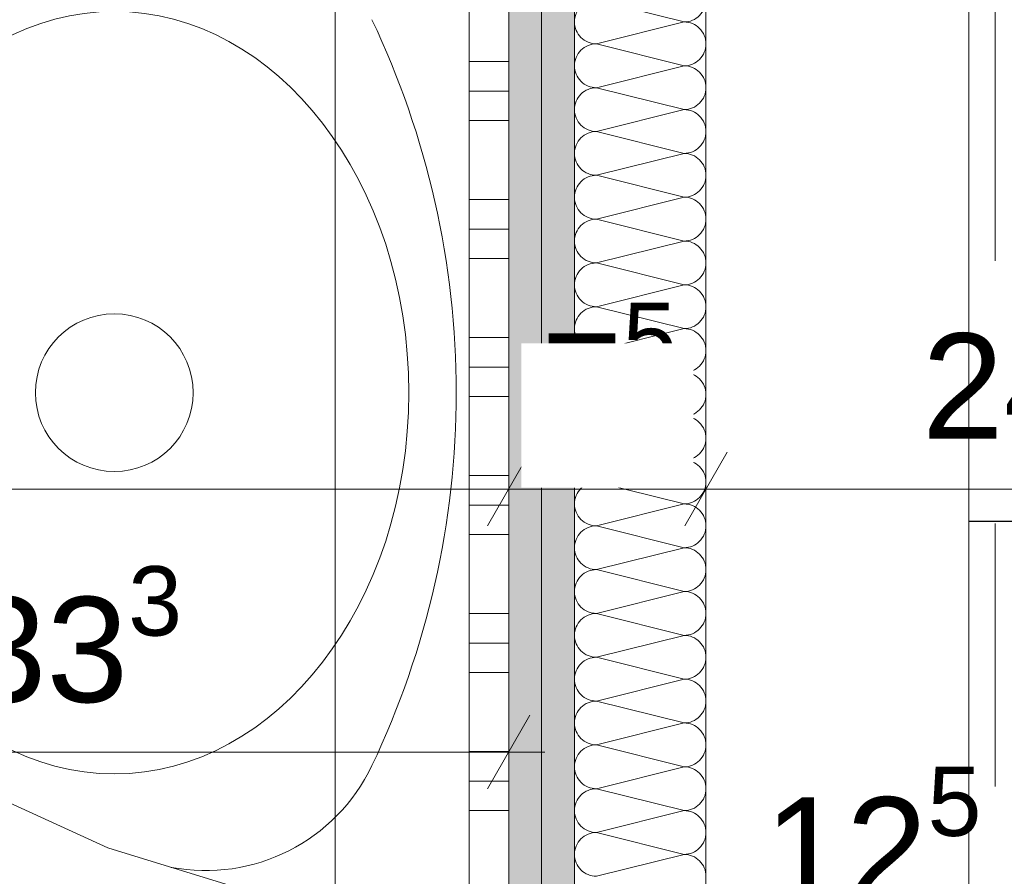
# Model space of a CAD drawing. Header units: metres. Extents: x -3.5 to 65.3, y -10.9 to 16.7.
# Tile 103 of 213: x 43.359 to 43.733, y 0.95 to 1.276. Entities that reach past the tile are written whole.
import ezdxf

# ---------------------------------------------------------------- set-up
doc = ezdxf.new("R2010")
doc.units = ezdxf.units.M
doc.header["$MEASUREMENT"] = 0
for name, pattern in [('DASHED', [0.015, 0.007, -0.008]), ('Strichlinie doppelt', [0.218722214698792, 0.105833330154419, -0.04233333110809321, 0.028222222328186, -0.04233333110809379]), ('Wipeout_Contour', [1, 0, -1])]:
    doc.linetypes.add(name, pattern=pattern)
for name, color, linetype in [('102 - Bemaßung_ Beschriftung.Detail_ Ausschnitt', 7, 'Continuous'), ('451 - Universal.Achsen Raster', 7, 'Continuous'), ('654 - Abdeckung.Wand Belag', 7, 'Continuous'), ('660 - Unterkonstruktion.Trockenbau', 7, 'Continuous'), ('Neubau_606 - Struktur.Wand Innen Ausbau', 7, 'Continuous'), ('Neubau_650 - Abdeckung.Fußboden Aufbau', 7, 'Continuous'), ('Neubau_702 - Einrichtung.Möbel Sanitär', 7, 'Continuous'), ('Neubau_802 - HKLSE.Sanitär', 7, 'Continuous')]:
    doc.layers.add(name, color=color, linetype=linetype)
doc.styles.add('ERSTELLTER_STIL_1', font='txt')
doc.dimstyles.new('ERSTELLTER_STIL__1', dxfattribs={"dimtxt": 0.04, "dimasz": 0.02128, "dimexe": 0.18, "dimexo": 0.0625, "dimgap": 0, "dimtad": 1, "dimtih": 1, "dimtoh": 1, "dimzin": 0, "dimdsep": 46, "dimtxsty": 'ERSTELLTER_STIL_1', "dimblk": 'ARROWHEAD_2', "dimblk1": 'ARROWHEAD_2', "dimblk2": 'ARROWHEAD_2', "dimcen": 0.09, "dimse1": 1, "dimse2": 1, "dimclrd": 7, "dimclre": 7, "dimclrt": 7, "dimazin": 0, "dimtfac": 1, "dimtdec": 4, "dimtmove": 0, "dimatfit": 3, "dimfxl": 1, "dimtolj": 1, "dimtzin": 0, "dimarcsym": 0})
doc.dimstyles.new('ERSTELLTER_STIL__2', dxfattribs={"dimtxt": 0.04, "dimasz": 0.02128, "dimexe": 0.18, "dimexo": 0.0625, "dimgap": 0, "dimtad": 1, "dimtih": 1, "dimtoh": 1, "dimzin": 0, "dimdsep": 46, "dimtxsty": 'ERSTELLTER_STIL_1', "dimblk": 'ARROWHEAD_2', "dimblk1": 'ARROWHEAD_2', "dimblk2": 'ARROWHEAD_2', "dimcen": 0.09, "dimse1": 1, "dimse2": 1, "dimclrd": 7, "dimclre": 7, "dimclrt": 7, "dimazin": 0, "dimtfac": 1, "dimtdec": 4, "dimtmove": 2, "dimatfit": 3, "dimfxl": 1, "dimtolj": 1, "dimtzin": 0, "dimarcsym": 0})
doc.dimstyles.new('ERSTELLTER_STIL__3', dxfattribs={"dimtxt": 0.04, "dimasz": 0.02128, "dimexe": 0.18, "dimexo": 0.0625, "dimgap": 0, "dimtad": 1, "dimzin": 0, "dimdsep": 46, "dimtxsty": 'ERSTELLTER_STIL_1', "dimblk": 'ARROWHEAD_2', "dimblk1": 'ARROWHEAD_2', "dimblk2": 'ARROWHEAD_2', "dimcen": 0.09, "dimse1": 1, "dimse2": 1, "dimclrd": 7, "dimclre": 7, "dimclrt": 7, "dimazin": 0, "dimtfac": 1, "dimtdec": 4, "dimtmove": 0, "dimatfit": 3, "dimfxl": 1, "dimtolj": 1, "dimtzin": 0, "dimarcsym": 0})
doc.dimstyles.new('ERSTELLTER_STIL__5', dxfattribs={"dimtxt": 0.04, "dimasz": 0.02128, "dimexe": 0.18, "dimexo": 0.0625, "dimgap": 0, "dimtad": 1, "dimtih": 1, "dimtoh": 1, "dimzin": 0, "dimdsep": 46, "dimtxsty": 'ERSTELLTER_STIL_1', "dimblk": 'ARROWHEAD_2', "dimblk1": 'ARROWHEAD_2', "dimblk2": 'ARROWHEAD_2', "dimcen": 0.09, "dimclrd": 7, "dimclre": 7, "dimclrt": 7, "dimazin": 0, "dimtfac": 1, "dimtdec": 4, "dimtmove": 0, "dimatfit": 3, "dimfxl": 1, "dimtolj": 1, "dimtzin": 0, "dimarcsym": 0})
doc.dimstyles.new('ERSTELLTER_STIL__6', dxfattribs={"dimtxt": 0.04, "dimasz": 0.02128, "dimexe": 0.18, "dimexo": 0.0625, "dimgap": 0, "dimtad": 1, "dimzin": 0, "dimdsep": 46, "dimtxsty": 'ERSTELLTER_STIL_1', "dimblk": 'ARROWHEAD_2', "dimblk1": 'ARROWHEAD_2', "dimblk2": 'ARROWHEAD_2', "dimcen": 0.09, "dimclrd": 7, "dimclre": 7, "dimclrt": 7, "dimazin": 0, "dimtfac": 1, "dimtdec": 4, "dimtmove": 0, "dimatfit": 3, "dimfxl": 1, "dimtolj": 1, "dimtzin": 0, "dimarcsym": 0})
pattern_1 = [(45, (0, 0), (-0.007071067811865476, 0.007071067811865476), [0, -0.01])]

# ---------------------------------------------------------------- blocks, each defined once
blk = doc.blocks.new('*X76')
at = {"layer": 'Neubau_606 - Struktur.Wand Innen Ausbau', "color": 7, "linetype": 'Continuous', "lineweight": 5}
for p, q in [((43.57832215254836, 1.283346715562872), (43.61165548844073, 1.275013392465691)), ((43.57832215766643, 1.266680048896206), (43.61165548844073, 1.275013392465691)), ((43.57832215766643, 1.266680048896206), (43.61165549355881, 1.258346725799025)), ((43.57832216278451, 1.25001338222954), (43.61165549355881, 1.258346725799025)), ((43.57832216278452, 1.25001338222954), (43.61165549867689, 1.241680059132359)), ((43.57832216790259, 1.233346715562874), (43.61165549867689, 1.241680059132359)), ((43.57832216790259, 1.233346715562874), (43.61165550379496, 1.225013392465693)), ((43.57832217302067, 1.216680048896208), (43.61165550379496, 1.225013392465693)), ((43.57832217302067, 1.216680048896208), (43.61165550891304, 1.208346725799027)), ((43.57832217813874, 1.200013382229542), (43.61165550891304, 1.208346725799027)), ((43.57832217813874, 1.200013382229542), (43.61165551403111, 1.191680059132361)), ((43.57832218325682, 1.183346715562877), (43.61165551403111, 1.191680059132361)), ((43.57832218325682, 1.183346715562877), (43.61165551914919, 1.175013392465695)), ((43.57832218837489, 1.166680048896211), (43.61165551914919, 1.175013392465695)), ((43.57832218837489, 1.166680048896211), (43.61165552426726, 1.158346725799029)), ((43.57832219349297, 1.150013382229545), (43.61165552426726, 1.158346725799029)), ((43.57832219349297, 1.150013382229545), (43.61165552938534, 1.141680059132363)), ((43.57832219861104, 1.133346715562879), (43.61165552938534, 1.141680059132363)), ((43.57832219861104, 1.133346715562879), (43.61165553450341, 1.125013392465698)), ((43.57832220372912, 1.116680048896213), (43.61165553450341, 1.125013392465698)), ((43.57832220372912, 1.116680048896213), (43.61165553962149, 1.108346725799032)), ((43.57832220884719, 1.100013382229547), (43.61165553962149, 1.108346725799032)), ((43.5783222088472, 1.100013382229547), (43.61165554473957, 1.091680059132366)), ((43.57832221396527, 1.083346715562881), (43.61165554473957, 1.091680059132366)), ((43.57832221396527, 1.083346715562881), (43.61165554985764, 1.0750133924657)), ((43.57832221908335, 1.066680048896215), (43.61165554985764, 1.0750133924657)), ((43.57832221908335, 1.066680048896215), (43.61165555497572, 1.058346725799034)), ((43.57832222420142, 1.050013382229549), (43.61165555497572, 1.058346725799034)), ((43.57832222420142, 1.050013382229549), (43.61165556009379, 1.041680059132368)), ((43.5783222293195, 1.033346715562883), (43.61165556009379, 1.041680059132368)), ((43.5783222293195, 1.033346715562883), (43.61165556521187, 1.025013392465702)), ((43.57832223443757, 1.016680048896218), (43.61165556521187, 1.025013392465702)), ((43.57832223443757, 1.016680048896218), (43.61165557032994, 1.008346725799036)), ((43.57832223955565, 1.000013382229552), (43.61165557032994, 1.008346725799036)), ((43.57832223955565, 1.000013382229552), (43.61165557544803, 0.9916800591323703)), ((43.57832224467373, 0.9833467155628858), (43.61165557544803, 0.9916800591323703)), ((43.57832224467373, 0.9833467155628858), (43.6116555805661, 0.9750133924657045)), ((43.5783222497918, 0.9666800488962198), (43.6116555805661, 0.9750133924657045)), ((43.5783222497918, 0.9666800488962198), (43.61165558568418, 0.9583467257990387)), ((43.57832225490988, 0.950013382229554), (43.61165558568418, 0.9583467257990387))]:
    blk.add_line(p, q, dxfattribs=at)
for centre, radius, start, end in [((43.5783221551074, 1.275013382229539), 0.008333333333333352, 90.0000175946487, 180.0000175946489), ((43.61165548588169, 1.283346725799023), 0.00833333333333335, 270.0000175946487, 1.75946489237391e-05), ((43.5783221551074, 1.275013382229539), 0.008333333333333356, 180.0000175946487, 270.0000175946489), ((43.61165549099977, 1.266680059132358), 0.008333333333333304, 1.759464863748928e-05, 90.00001759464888), ((43.57832216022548, 1.258346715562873), 0.008333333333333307, 90.0000175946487, 180.0000175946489), ((43.61165549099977, 1.266680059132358), 0.008333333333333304, 270.0000175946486, 1.759464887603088e-05), ((43.57832216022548, 1.258346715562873), 0.008333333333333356, 180.0000175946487, 270.0000175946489), ((43.61165549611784, 1.250013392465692), 0.0083333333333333, 1.75946486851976e-05, 90.00001759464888), ((43.57832216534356, 1.241680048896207), 0.008333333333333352, 90.0000175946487, 180.0000175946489), ((43.61165549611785, 1.250013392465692), 0.008333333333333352, 270.0000175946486, 1.759464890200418e-05), ((43.57832216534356, 1.241680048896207), 0.008333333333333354, 180.0000175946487, 270.0000175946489), ((43.61165550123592, 1.233346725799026), 0.008333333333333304, 1.759464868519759e-05, 90.00001759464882), ((43.57832217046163, 1.225013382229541), 0.008333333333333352, 90.0000175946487, 180.0000175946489), ((43.61165550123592, 1.233346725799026), 0.00833333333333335, 270.0000175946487, 1.75946489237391e-05), ((43.57832217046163, 1.225013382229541), 0.008333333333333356, 180.0000175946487, 270.0000175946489), ((43.611655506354, 1.21668005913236), 0.008333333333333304, 1.759464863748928e-05, 90.00001759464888), ((43.57832217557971, 1.208346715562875), 0.008333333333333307, 90.0000175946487, 180.0000175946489), ((43.611655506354, 1.21668005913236), 0.008333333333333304, 270.0000175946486, 1.759464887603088e-05), ((43.57832217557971, 1.208346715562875), 0.008333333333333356, 180.0000175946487, 270.0000175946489), ((43.61165551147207, 1.200013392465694), 0.0083333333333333, 1.75946486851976e-05, 90.00001759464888), ((43.57832218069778, 1.191680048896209), 0.008333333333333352, 90.0000175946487, 180.0000175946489), ((43.61165551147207, 1.200013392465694), 0.008333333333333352, 270.0000175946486, 1.759464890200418e-05), ((43.57832218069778, 1.191680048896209), 0.008333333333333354, 180.0000175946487, 270.0000175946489), ((43.61165551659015, 1.183346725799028), 0.008333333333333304, 1.759464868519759e-05, 90.00001759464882), ((43.57832218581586, 1.175013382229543), 0.008333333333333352, 90.0000175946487, 180.0000175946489), ((43.61165551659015, 1.183346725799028), 0.00833333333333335, 270.0000175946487, 1.75946489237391e-05), ((43.57832218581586, 1.175013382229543), 0.008333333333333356, 180.0000175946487, 270.0000175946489), ((43.61165552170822, 1.166680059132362), 0.008333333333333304, 1.759464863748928e-05, 90.00001759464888), ((43.57832219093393, 1.158346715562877), 0.008333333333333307, 90.0000175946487, 180.0000175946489), ((43.61165552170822, 1.166680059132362), 0.008333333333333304, 270.0000175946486, 1.759464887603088e-05), ((43.57832219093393, 1.158346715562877), 0.008333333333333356, 180.0000175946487, 270.0000175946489), ((43.6116555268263, 1.150013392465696), 0.0083333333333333, 1.75946486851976e-05, 90.00001759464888), ((43.57832219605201, 1.141680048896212), 0.008333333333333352, 90.0000175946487, 180.0000175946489), ((43.6116555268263, 1.150013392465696), 0.008333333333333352, 270.0000175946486, 1.759464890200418e-05), ((43.57832219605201, 1.141680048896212), 0.008333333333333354, 180.0000175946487, 270.0000175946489), ((43.61165553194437, 1.13334672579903), 0.008333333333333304, 1.759464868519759e-05, 90.00001759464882), ((43.57832220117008, 1.125013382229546), 0.008333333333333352, 90.0000175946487, 180.0000175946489), ((43.61165553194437, 1.13334672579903), 0.00833333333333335, 270.0000175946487, 1.75946489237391e-05), ((43.57832220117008, 1.125013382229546), 0.008333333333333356, 180.0000175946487, 270.0000175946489), ((43.61165553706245, 1.116680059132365), 0.008333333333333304, 1.759464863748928e-05, 90.00001759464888), ((43.57832220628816, 1.10834671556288), 0.008333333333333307, 90.0000175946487, 180.0000175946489), ((43.61165553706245, 1.116680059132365), 0.008333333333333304, 270.0000175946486, 1.759464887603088e-05), ((43.57832220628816, 1.10834671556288), 0.008333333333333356, 180.0000175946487, 270.0000175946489), ((43.61165554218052, 1.100013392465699), 0.0083333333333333, 1.75946486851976e-05, 90.00001759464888), ((43.57832221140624, 1.091680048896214), 0.008333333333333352, 90.0000175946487, 180.0000175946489), ((43.61165554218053, 1.100013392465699), 0.008333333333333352, 270.0000175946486, 1.759464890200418e-05), ((43.57832221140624, 1.091680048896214), 0.008333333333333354, 180.0000175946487, 270.0000175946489), ((43.6116555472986, 1.083346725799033), 0.008333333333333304, 1.759464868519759e-05, 90.00001759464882), ((43.57832221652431, 1.075013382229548), 0.008333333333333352, 90.0000175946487, 180.0000175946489), ((43.6116555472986, 1.083346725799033), 0.00833333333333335, 270.0000175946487, 1.75946489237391e-05), ((43.57832221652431, 1.075013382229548), 0.008333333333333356, 180.0000175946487, 270.0000175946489), ((43.61165555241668, 1.066680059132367), 0.008333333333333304, 1.759464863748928e-05, 90.00001759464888), ((43.57832222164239, 1.058346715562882), 0.008333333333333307, 90.0000175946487, 180.0000175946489), ((43.61165555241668, 1.066680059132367), 0.008333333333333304, 270.0000175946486, 1.759464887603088e-05), ((43.57832222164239, 1.058346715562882), 0.008333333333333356, 180.0000175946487, 270.0000175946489), ((43.61165555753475, 1.050013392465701), 0.0083333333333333, 1.75946486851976e-05, 90.00001759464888), ((43.57832222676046, 1.041680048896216), 0.008333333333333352, 90.0000175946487, 180.0000175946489), ((43.61165555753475, 1.050013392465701), 0.008333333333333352, 270.0000175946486, 1.759464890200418e-05), ((43.57832222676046, 1.041680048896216), 0.008333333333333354, 180.0000175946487, 270.0000175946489), ((43.61165556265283, 1.033346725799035), 0.008333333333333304, 1.759464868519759e-05, 90.00001759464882), ((43.57832223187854, 1.02501338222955), 0.008333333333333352, 90.0000175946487, 180.0000175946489), ((43.61165556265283, 1.033346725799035), 0.00833333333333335, 270.0000175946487, 1.75946489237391e-05), ((43.57832223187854, 1.02501338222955), 0.008333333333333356, 180.0000175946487, 270.0000175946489), ((43.6116555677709, 1.016680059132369), 0.008333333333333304, 1.759464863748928e-05, 90.00001759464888), ((43.57832223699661, 1.008346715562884), 0.008333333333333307, 90.0000175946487, 180.0000175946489), ((43.6116555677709, 1.016680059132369), 0.008333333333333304, 270.0000175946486, 1.759464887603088e-05), ((43.57832223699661, 1.008346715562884), 0.008333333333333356, 180.0000175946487, 270.0000175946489), ((43.61165557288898, 1.000013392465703), 0.0083333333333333, 1.75946486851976e-05, 90.00001759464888), ((43.57832224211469, 0.9916800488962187), 0.008333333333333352, 90.0000175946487, 180.0000175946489), ((43.61165557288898, 1.000013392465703), 0.008333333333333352, 270.0000175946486, 1.759464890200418e-05), ((43.57832224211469, 0.9916800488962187), 0.008333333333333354, 180.0000175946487, 270.0000175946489), ((43.61165557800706, 0.9833467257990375), 0.008333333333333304, 1.759464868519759e-05, 90.00001759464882), ((43.57832224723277, 0.9750133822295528), 0.008333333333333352, 90.0000175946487, 180.0000175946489), ((43.61165557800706, 0.9833467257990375), 0.00833333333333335, 270.0000175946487, 1.75946489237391e-05), ((43.57832224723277, 0.9750133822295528), 0.008333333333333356, 180.0000175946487, 270.0000175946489), ((43.61165558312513, 0.9666800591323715), 0.008333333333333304, 1.759464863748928e-05, 90.00001759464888), ((43.57832225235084, 0.958346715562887), 0.008333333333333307, 90.0000175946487, 180.0000175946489), ((43.61165558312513, 0.9666800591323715), 0.008333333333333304, 270.0000175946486, 1.759464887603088e-05), ((43.57832225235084, 0.958346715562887), 0.008333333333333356, 180.0000175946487, 270.0000175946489), ((43.61165558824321, 0.9500133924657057), 0.0083333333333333, 1.75946486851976e-05, 90.00001759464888)]:
    blk.add_arc(centre, radius, start, end, dxfattribs=at)
blk = doc.blocks.new('*X105')
at = {"layer": '654 - Abdeckung.Wand Belag', "color": 7, "linetype": 'Continuous', "lineweight": 5}
for p, q in [((43.52998649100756, 1.260000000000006), (43.54498649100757, 1.260000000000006)), ((43.52998648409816, 1.248750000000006), (43.54498648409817, 1.248750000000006)), ((43.52998647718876, 1.237500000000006), (43.54498647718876, 1.237500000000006)), ((43.52998645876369, 1.207500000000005), (43.54498645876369, 1.207500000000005)), ((43.52998645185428, 1.196250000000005), (43.54498645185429, 1.196250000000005)), ((43.52998644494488, 1.185000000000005), (43.54498644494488, 1.185000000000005)), ((43.52998642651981, 1.155000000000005), (43.54498642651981, 1.155000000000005)), ((43.52998641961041, 1.143750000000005), (43.54498641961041, 1.143750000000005)), ((43.52998641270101, 1.132500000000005), (43.54498641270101, 1.132500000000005)), ((43.52998639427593, 1.102500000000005), (43.54498639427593, 1.102500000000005)), ((43.52998638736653, 1.091250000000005), (43.54498638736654, 1.091250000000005)), ((43.52998638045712, 1.080000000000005), (43.54498638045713, 1.080000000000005)), ((43.52998636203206, 1.050000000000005), (43.54498636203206, 1.050000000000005)), ((43.52998635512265, 1.038750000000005), (43.54498635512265, 1.038750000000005)), ((43.52998634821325, 1.027500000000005), (43.54498634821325, 1.027500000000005)), ((43.52998632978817, 0.9975000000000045), (43.54498632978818, 0.9975000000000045)), ((43.52998632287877, 0.9862500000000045), (43.54498632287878, 0.9862500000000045)), ((43.52998631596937, 0.9750000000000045), (43.54498631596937, 0.9750000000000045))]:
    blk.add_line(p, q, dxfattribs=at)
blk = doc.blocks.new('*D192')
at = {"layer": '102 - Bemaßung_ Beschriftung.Detail_ Ausschnitt', "color": 7, "linetype": 'Continuous', "lineweight": 5}
for p, q in [((41.88498316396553, 1.076299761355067), (41.88498316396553, 1.118299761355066)), ((41.89306606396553, 1.111299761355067), (41.87690026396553, 1.083299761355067)), ((43.5530720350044, 1.111299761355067), (43.5369062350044, 1.083299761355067)), ((41.88498316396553, 1.097299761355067), (43.54498921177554, 1.097299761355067))]:
    blk.add_line(p, q, dxfattribs=at)
at = {"layer": '102 - Bemaßung_ Beschriftung.Detail_ Ausschnitt', "color": 7, "lineweight": 5, "insert": (42.42710821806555, 1.105299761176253), "char_height": 0.04, "attachment_point": 7, "style": 'ERSTELLTER_STIL_1'}
blk.add_mtext('\\A1;{\\pql;\\fArial|b0|i0|c0|p38;1,66}', dxfattribs=at)
blk = doc.blocks.new('ARROWHEAD_2')
at = {"color": 0, "linetype": 'Continuous', "lineweight": 0}
for p, q in [((-0.3781315, -0.655), (0.3781315, 0.655)), ((0, 0), (-1, 0))]:
    blk.add_line(p, q, dxfattribs=at)
blk = doc.blocks.new('*D193')
at = {"layer": '102 - Bemaßung_ Beschriftung.Detail_ Ausschnitt', "color": 7, "linetype": 'Continuous', "lineweight": 5}
for p, q in [((43.54498921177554, 1.076299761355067), (43.54498921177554, 1.118299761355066)), ((43.61998891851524, 1.076299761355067), (43.61998891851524, 1.118299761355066)), ((43.5530720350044, 1.111299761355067), (43.5369062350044, 1.083299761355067)), ((43.62807189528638, 1.111299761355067), (43.61190609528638, 1.083299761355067)), ((41.88498316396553, 1.097299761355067), (43.54498921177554, 1.097299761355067)), ((43.5449891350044, 1.097299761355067), (43.61998891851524, 1.097299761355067))]:
    blk.add_line(p, q, dxfattribs=at)
at = {"layer": '102 - Bemaßung_ Beschriftung.Detail_ Ausschnitt', "color": 7, "lineweight": 5, "insert": (43.55729496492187, 1.104865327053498), "char_height": 0.04, "attachment_point": 7, "style": 'ERSTELLTER_STIL_1'}
blk.add_mtext('\\A1;{\\pql;\\fArial|b0|i0|c0|p38;7\\fArial|b0|i0|c0|p38;\\A1{\\H.66x;\\S5^  ;}}', dxfattribs=at)
at = {"color": 254, "linetype": 'Wipeout_Contour', "lineweight": 0, "ltscale": 174.3994903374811}
blk.add_wipeout([(43.54979496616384, 1.097799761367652), (43.615183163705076, 1.097799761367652), (43.615183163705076, 1.1527997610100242), (43.54979496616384, 1.1527997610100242)], dxfattribs=at).dxf.layer = '102 - Bemaßung_ Beschriftung.Detail_ Ausschnitt'
blk = doc.blocks.new('*D194')
at = {"layer": '102 - Bemaßung_ Beschriftung.Detail_ Ausschnitt', "color": 7, "linetype": 'Continuous', "lineweight": 5}
for p, q in [((43.86498871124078, 1.076299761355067), (43.86498871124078, 1.118299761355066)), ((43.62807189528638, 1.111299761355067), (43.61190609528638, 1.083299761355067)), ((43.87307161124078, 1.111299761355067), (43.85690581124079, 1.083299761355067)), ((43.61998899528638, 1.097299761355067), (43.86498871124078, 1.097299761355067))]:
    blk.add_line(p, q, dxfattribs=at)
at = {"layer": '102 - Bemaßung_ Beschriftung.Detail_ Ausschnitt', "color": 7, "lineweight": 5, "insert": (43.70211755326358, 1.104865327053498), "char_height": 0.04, "attachment_point": 7, "style": 'ERSTELLTER_STIL_1'}
blk.add_mtext('\\A1;{\\pql;\\fArial|b0|i0|c0|p38;24\\fArial|b0|i0|c0|p38;\\A1{\\H.66x;\\S5^  ;}}', dxfattribs=at)
blk = doc.blocks.new('*D290')
at = {"layer": '102 - Bemaßung_ Beschriftung.Detail_ Ausschnitt', "color": 7, "linetype": 'Continuous', "lineweight": 5}
for p, q in [((42.93098879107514, 1.142081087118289), (42.95898879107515, 1.125915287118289)), ((42.96598879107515, 1.133998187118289), (42.92398879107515, 1.133998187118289)), ((42.94498879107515, 0.2550000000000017), (42.94498879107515, 1.133998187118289)), ((42.93098879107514, 0.2630829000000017), (42.95898879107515, 0.2469171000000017)), ((42.96598879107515, 0.2550000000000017), (42.92398879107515, 0.2550000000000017))]:
    blk.add_line(p, q, dxfattribs=at)
at = {"layer": '102 - Bemaßung_ Beschriftung.Detail_ Ausschnitt', "color": 7, "lineweight": 5, "insert": (42.93764704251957, 0.6541277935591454), "char_height": 0.04, "attachment_point": 7, "rotation": 90, "style": 'ERSTELLTER_STIL_1'}
blk.add_mtext('\\A1;{\\pql;\\fArial|b0|i0|c0|p38;87\\fArial|b0|i0|c0|p38;\\A1{\\H.66x;\\S9^  ;}}', dxfattribs=at)
blk = doc.blocks.new('*D298')
at = {"layer": '102 - Bemaßung_ Beschriftung.Detail_ Ausschnitt', "color": 7, "linetype": 'Continuous', "lineweight": 5}
for p, q in [((43.03098879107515, 1.392081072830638), (43.05898879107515, 1.375915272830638)), ((43.06598879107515, 1.383998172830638), (43.02398879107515, 1.383998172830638)), ((43.04498879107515, 0.8839981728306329), (43.04498879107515, 1.383998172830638)), ((43.03098879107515, 0.8920810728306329), (43.05898879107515, 0.8759152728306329)), ((43.06598879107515, 0.8839981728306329), (43.02398879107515, 0.8839981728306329))]:
    blk.add_line(p, q, dxfattribs=at)
at = {"layer": '102 - Bemaßung_ Beschriftung.Detail_ Ausschnitt', "color": 7, "lineweight": 5, "insert": (43.03698879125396, 1.10364377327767), "char_height": 0.04, "attachment_point": 7, "rotation": 90, "style": 'ERSTELLTER_STIL_1'}
blk.add_mtext('\\A1;{\\pql;\\fArial|b0|i0|c0|p38;50}', dxfattribs=at)
blk = doc.blocks.new('*D304')
at = {"layer": '102 - Bemaßung_ Beschriftung.Detail_ Ausschnitt', "color": 7, "linetype": 'Continuous', "lineweight": 5}
for p, q in [((42.83098879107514, 1.51708107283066), (42.85898879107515, 1.50091527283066)), ((42.86598879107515, 1.50899817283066), (42.82398879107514, 1.50899817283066)), ((42.84498879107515, 0.2550000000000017), (42.84498879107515, 1.50899817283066)), ((42.83098879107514, 0.2630829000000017), (42.85898879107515, 0.2469171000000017)), ((42.86598879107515, 0.2550000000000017), (42.82398879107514, 0.2550000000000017))]:
    blk.add_line(p, q, dxfattribs=at)
at = {"layer": '102 - Bemaßung_ Beschriftung.Detail_ Ausschnitt', "color": 7, "lineweight": 5, "char_height": 0.04, "attachment_point": 7, "rotation": 90, "style": 'ERSTELLTER_STIL_1'}
for s, insert in [('\\A1;{\\pql;\\fArial|b0|i0|c0|p38;3}', (42.83698879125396, 1.47055185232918)), ('\\A1;{\\pql;\\fArial|b0|i0|c0|p38;1,25\\fArial|b0|i0|c0|p38;\\A1{\\H.66x;\\S4^  ;}}', (42.84475104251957, 0.8035935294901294))]:
    blk.add_mtext(s, dxfattribs=dict(at, insert=insert))
blk = doc.blocks.new('*D399')
at = {"layer": '102 - Bemaßung_ Beschriftung.Detail_ Ausschnitt', "color": 7, "linetype": 'Continuous', "lineweight": 5}
for p, q in [((43.21199586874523, 0.9762997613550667), (43.21199586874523, 1.018299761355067)), ((43.54498864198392, 0.9762997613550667), (43.54498864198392, 1.018299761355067)), ((43.22007876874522, 1.011299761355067), (43.20391296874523, 0.9832997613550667)), ((43.53690574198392, 0.9832997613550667), (43.55307154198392, 1.011299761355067)), ((43.21199586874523, 0.9972997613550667), (43.54498864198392, 0.9972997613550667)), ((43.54498864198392, 0.9972997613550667), (43.55868064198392, 0.9972997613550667))]:
    blk.add_line(p, q, dxfattribs=at)
at = {"layer": '102 - Bemaßung_ Beschriftung.Detail_ Ausschnitt', "color": 7, "lineweight": 5, "insert": (43.33812095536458, 1.004614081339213), "char_height": 0.04, "attachment_point": 7, "style": 'ERSTELLTER_STIL_1'}
blk.add_mtext('\\A1;{\\pql;\\fArial|b0|i0|c0|p38;33\\fArial|b0|i0|c0|p38;\\A1{\\H.66x;\\S3^  ;}}', dxfattribs=at)
blk = doc.blocks.new('*D429')
at = {"layer": '102 - Bemaßung_ Beschriftung.Detail_ Ausschnitt', "color": 7, "linetype": 'Continuous', "lineweight": 5}
for p, q in [((43.61998856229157, 0.8998526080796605), (43.61998856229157, 0.9418526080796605)), ((43.74498890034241, 0.7849822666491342), (43.74498890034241, 0.9418526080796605)), ((43.62807146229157, 0.9348526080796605), (43.61190566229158, 0.9068526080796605)), ((43.75307182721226, 0.9348526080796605), (43.73690602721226, 0.9068526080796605)), ((43.60629656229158, 0.9208526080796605), (43.61998856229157, 0.9208526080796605)), ((43.61998856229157, 0.9208526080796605), (43.74498890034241, 0.9208526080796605))]:
    blk.add_line(p, q, dxfattribs=at)
at = {"layer": '102 - Bemaßung_ Beschriftung.Detail_ Ausschnitt', "color": 7, "lineweight": 5, "insert": (43.64211744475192, 0.9284181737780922), "char_height": 0.04, "attachment_point": 7, "style": 'ERSTELLTER_STIL_1'}
blk.add_mtext('\\A1;{\\pql;\\fArial|b0|i0|c0|p38;12\\fArial|b0|i0|c0|p38;\\A1{\\H.66x;\\S5^  ;}}', dxfattribs=at)
blk = doc.blocks.new('*D453')
at = {"layer": '102 - Bemaßung_ Beschriftung.Detail_ Ausschnitt', "color": 7, "linetype": 'Continuous', "lineweight": 5}
for p, q in [((43.46495568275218, 3.728081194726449), (43.49295568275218, 3.711915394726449)), ((43.96498963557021, 3.719998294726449), (43.45795568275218, 3.719998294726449)), ((43.47895568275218, 0.7099822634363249), (43.47895568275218, 3.719998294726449)), ((43.46495568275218, 0.7180651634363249), (43.49295568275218, 0.7018993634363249)), ((43.72998899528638, 0.7099822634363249), (43.45795568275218, 0.7099822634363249)), ((43.47895568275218, 0.2499822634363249), (43.47895568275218, 0.7099822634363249))]:
    blk.add_line(p, q, dxfattribs=at)
at = {"color": 254, "linetype": 'Wipeout_Contour', "lineweight": 0, "ltscale": 174.040958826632}
blk.add_wipeout([(43.47845568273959, 2.15427867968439), (43.47845568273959, 2.2757018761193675), (43.42345568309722, 2.2757018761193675), (43.42345568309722, 2.15427867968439)], dxfattribs=at).dxf.layer = '102 - Bemaßung_ Beschriftung.Detail_ Ausschnitt'
at = {"layer": '102 - Bemaßung_ Beschriftung.Detail_ Ausschnitt', "color": 7, "lineweight": 5, "insert": (43.47095568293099, 2.161778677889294), "char_height": 0.04, "attachment_point": 7, "rotation": 90, "style": 'ERSTELLTER_STIL_1'}
blk.add_mtext('\\A1;{\\pql;\\fArial|b0|i0|c0|p38;3,01}', dxfattribs=at)

msp = doc.modelspace()

# ---------------------------------------------------------------- hatches: boundary and pattern name
at = {"layer": 'Neubau_606 - Struktur.Wand Innen Ausbau', "linetype": 'Continuous', "lineweight": 0, "true_color": 0x000000}
h = msp.add_hatch(dxfattribs=at)
h.set_pattern_fill('Gips_0001', color=18, style=0, pattern_type=2)
h.set_pattern_definition(pattern_1)
h.paths.add_polyline_path([(43.5449879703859, 4.047501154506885), (43.5449891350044, 0.2550000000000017), (43.5574891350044, 0.2550000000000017), (43.5574879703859, 4.047501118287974)])
h = msp.add_hatch(dxfattribs=at)
h.set_pattern_fill('Gips_0001', color=18, style=0, pattern_type=2)
h.set_pattern_definition(pattern_1)
h.paths.add_polyline_path([(43.56998799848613, 4.035001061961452), (43.55748797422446, 4.035001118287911), (43.55748915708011, 0.2550000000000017), (43.56998912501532, 0.2550000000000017)])
at = {"layer": 'Neubau_650 - Abdeckung.Fußboden Aufbau', "linetype": 'Continuous', "lineweight": 13, "true_color": 0xafafaf}
h = msp.add_hatch(dxfattribs=at)
h.set_pattern_fill('Raster_60x60_Fuge_2mm_0001', color=253, style=0, pattern_type=2)
h.set_pattern_definition([(0, (42.60998891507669, 3.809999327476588), (0, 0.602), []), (90, (42.60998891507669, 3.809999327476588), (-0.602, 0), [])])
h.paths.add_polyline_path([(42.32498897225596, 3.809998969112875), (40.41499398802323, 3.81000067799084), (40.41499398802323, 0.2550001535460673), (43.54498864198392, 0.2550001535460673), (43.54498899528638, 0.3299999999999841, -0.414213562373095), (43.49498899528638, 0.2799999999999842, -0.414213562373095), (43.44498899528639, 0.3299999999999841, -0.414213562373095), (43.3949889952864, 0.2799999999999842, -0.414213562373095), (43.34498899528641, 0.3299999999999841, -0.414213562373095), (43.3949889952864, 0.3799999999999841, -0.414213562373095), (43.44498899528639, 0.3299999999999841, -0.414213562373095), (43.49498899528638, 0.3799999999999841, -0.414213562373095), (43.54498899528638, 0.3299999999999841), (43.54498864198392, 3.809998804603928), (43.20998892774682, 3.809998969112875), (43.20998892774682, 3.934999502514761), (42.32498897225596, 3.934999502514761)])

# ---------------------------------------------------------------- linework, layer by layer
at = {"layer": '654 - Abdeckung.Wand Belag', "color": 7, "linetype": 'Continuous', "lineweight": 5, "flags": 128}
for points in [[(43.52998804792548, 3.794998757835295), (43.52998588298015, 0.2699999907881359)], [(43.54498587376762, 0.2550000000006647), (43.54498804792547, 3.794998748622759)]]:
    msp.add_lwpolyline(points, dxfattribs=at)
at = {"layer": 'Neubau_606 - Struktur.Wand Innen Ausbau', "color": 1, "linetype": 'Continuous', "lineweight": 5}
for p, q in [((43.55748797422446, 4.035001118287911), (43.5574891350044, 0.2550000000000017)), ((43.5699879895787, 3.985001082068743), (43.56998899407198, 0.7099822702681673))]:
    msp.add_line(p, q, dxfattribs=at)
at = {"layer": 'Neubau_606 - Struktur.Wand Innen Ausbau', "color": 1, "linetype": 'Continuous', "lineweight": 5, "flags": 128}
for points in [[(43.61998899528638, 0.7099822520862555), (43.61998798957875, 3.985000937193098)], [(43.54498804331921, 3.809998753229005), (43.5449891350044, 0.2550000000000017)]]:
    msp.add_lwpolyline(points, dxfattribs=at)
at = {"layer": 'Neubau_650 - Abdeckung.Fußboden Aufbau', "color": 1, "linetype": 'Continuous', "lineweight": 13, "flags": 128}
msp.add_lwpolyline([(43.20998892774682, 3.934999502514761), (43.20998892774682, 3.809998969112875), (43.54498864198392, 3.809998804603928), (43.54498864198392, 0.3301879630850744)], dxfattribs=at)
at = {"layer": 'Neubau_702 - Einrichtung.Möbel Sanitär', "color": 1, "linetype": 'Continuous', "lineweight": 9, "flags": 128}
msp.add_lwpolyline([(43.54498892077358, 0.9339942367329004), (43.49202626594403, 0.9370333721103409), (43.4406729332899, 0.9460570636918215), (43.39248926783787, 0.9607911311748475), (43.34893930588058, 0.9807878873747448), (43.31134629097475, 1.005439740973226), (43.28085246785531, 1.033997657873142), (43.25838437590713, 1.065593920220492), (43.24462469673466, 1.099268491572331), (43.23999151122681, 1.133998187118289), (43.24462559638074, 1.168727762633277), (43.25838614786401, 1.202401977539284), (43.28085505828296, 1.233997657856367), (43.31134962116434, 1.262554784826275), (43.34894327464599, 1.287205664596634), (43.39249375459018, 1.307201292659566), (43.4406778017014, 1.321934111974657), (43.49203136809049, 1.330956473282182), (43.54499410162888, 1.333994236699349), (43.54499151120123, 1.133994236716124)], close=True, dxfattribs=at)
at = {"layer": 'Neubau_702 - Einrichtung.Möbel Sanitär', "color": 1, "linetype": 'Continuous', "lineweight": 9}
msp.add_circle((43.39499151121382, 1.133996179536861), 0.03, dxfattribs=at)
for centre, radius, start, end in [((43.1948422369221, 1.13399877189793), 0.3301492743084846, 359.9992578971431, 25.45183625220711), ((43.1948422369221, 1.133998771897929), 0.3301492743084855, 334.5466799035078, 359.9992578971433), ((43.42972028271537, 1.022202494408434), 0.07002218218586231, 259.1847275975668, 334.5466799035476)]:
    msp.add_arc(centre, radius, start, end, dxfattribs=at)
msp.add_ellipse((43.39499151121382, 1.133996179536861), major_axis=(1.878060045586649e-06, 0.1449999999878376), ratio=0.7724137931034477, dxfattribs=at)
at = {"layer": 'Neubau_802 - HKLSE.Sanitär', "color": 1, "linetype": 'Continuous', "lineweight": 9}
for p, q in [((43.56998890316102, 1.38399817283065), (43.56998890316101, 0.8839981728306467)), ((43.71998890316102, 1.383998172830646), (43.71998890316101, 0.8839981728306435))]:
    msp.add_line(p, q, dxfattribs=at)
at = {"layer": 'Neubau_802 - HKLSE.Sanitär', "color": 1, "linetype": 'DASHED', "lineweight": 9, "flags": 128}
for points in [[(43.56998890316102, 1.383998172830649), (43.56998890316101, 0.8839981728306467)], [(43.71998890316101, 0.8839981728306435), (43.71998890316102, 1.383998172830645)]]:
    msp.add_lwpolyline(points, dxfattribs=at)

# ---------------------------------------------------------------- block references
at = {"layer": '654 - Abdeckung.Wand Belag', "color": 7, "lineweight": 5}
msp.add_blockref('*X105', (0, 0), dxfattribs=at)
at = {"layer": 'Neubau_606 - Struktur.Wand Innen Ausbau', "color": 1, "lineweight": 13}
msp.add_blockref('*X76', (0, 0), dxfattribs=at)

# ---------------------------------------------------------------- dimensions: what is measured, and where the dimension line sits
at = {"layer": '102 - Bemaßung_ Beschriftung.Detail_ Ausschnitt', "color": 7, "linetype": 'Continuous', "lineweight": 5}
dim = msp.add_linear_dim(base=(43.5449891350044, 1.097299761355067), p1=(41.88498316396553, 3.93499977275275), p2=(43.5449891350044, 0.2550000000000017), dimstyle='ERSTELLTER_STIL__2', dxfattribs=at)
dim.commit()
dim.dimension.update_dxf_attribs({"geometry": '*D192', "text_midpoint": (42.47906121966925, 1.125299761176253), "dimtype": 160})

# ---------------------------------------------------------------- next in the draw order: dimensions: what is measured, and where the dimension line sits
dim = msp.add_linear_dim(base=(43.61998899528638, 1.097299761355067), p1=(43.5449891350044, 0.2550000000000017), p2=(43.61998899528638, 0.7099822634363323), dimstyle='ERSTELLTER_STIL__1', dxfattribs=at)
dim.commit()
dim.dimension.update_dxf_attribs({"geometry": '*D193', "text_midpoint": (43.62656556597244, 1.125299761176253), "dimtype": 160})

# ---------------------------------------------------------------- next in the draw order: dimensions: what is measured, and where the dimension line sits
for base, p1, p2, dimstyle, picture, middle in [((43.54498864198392, 0.9972997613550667), (43.21199586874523, 3.207986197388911), (43.54498864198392, 3.809998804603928), 'ERSTELLTER_STIL__1', '*D399', (43.4226387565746, 1.025299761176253)), ((43.74498892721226, 0.9208526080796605), (43.61998856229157, 2.12000046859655), (43.74498892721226, 0.7849822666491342), 'ERSTELLTER_STIL__5', '*D429', (43.72663524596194, 0.9488526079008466)), ((43.86498871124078, 1.097299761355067), (43.61998899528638, 0.7099822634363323), (43.86498871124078, 0.7099822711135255), 'ERSTELLTER_STIL__1', '*D194', (43.7866353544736, 1.125299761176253))]:
    dim = msp.add_linear_dim(base=base, p1=p1, p2=p2, dimstyle=dimstyle, dxfattribs=at)
    dim.commit()
    dim.dimension.update_dxf_attribs({"geometry": picture, "text_midpoint": middle, "dimtype": 160})
for base, p1, p2, picture, middle in [((42.84498879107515, 1.50899817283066), (43.56998913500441, 0.2550000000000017), (43.14498879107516, 1.50899817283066), '*D304', (42.81698879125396, 0.9095701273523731)), ((43.04498879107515, 1.383998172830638), (43.71998890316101, 0.8839981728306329), (43.71998890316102, 1.383998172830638), '*D298', (43.01698879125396, 1.134137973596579)), ((42.94498879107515, 1.133998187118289), (43.56998913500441, 0.2550000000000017), (43.23999151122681, 1.133998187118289), '*D290', (42.91698879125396, 0.7386455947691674))]:
    dim = msp.add_linear_dim(base=base, p1=p1, p2=p2, angle=90, dimstyle='ERSTELLTER_STIL__3', dxfattribs=at)
    dim.commit()
    dim.dimension.update_dxf_attribs({"geometry": picture, "text_midpoint": middle, "dimtype": 160, "text_rotation": 90})

# ---------------------------------------------------------------- next in the draw order: dimensions: what is measured, and where the dimension line sits
dim = msp.add_linear_dim(base=(43.47895568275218, 3.719998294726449), p1=(43.72998899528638, 0.7099822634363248), p2=(43.96498963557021, 3.719998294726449), angle=90, dimstyle='ERSTELLTER_STIL__6', dxfattribs=at)
dim.commit()
dim.dimension.update_dxf_attribs({"geometry": '*D453', "text_midpoint": (43.45095568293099, 2.213731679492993), "dimtype": 160, "text_rotation": 90})

# ---------------------------------------------------------------- next in the draw order: linework, layer by layer
at = {"layer": '451 - Universal.Achsen Raster', "color": 160, "linetype": 'Strichlinie doppelt', "lineweight": 9, "true_color": 0x3232ff}
msp.add_line((43.72998899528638, -10.58500000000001), (43.72998899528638, 16.355), dxfattribs=at)
at = {"layer": '660 - Unterkonstruktion.Trockenbau', "color": 7, "linetype": 'Continuous', "lineweight": 25}
msp.add_lwpolyline([(43.939989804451, 1.084975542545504), (43.71998890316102, 1.084975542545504)], dxfattribs=at)

doc.saveas('drawing.dxf')
